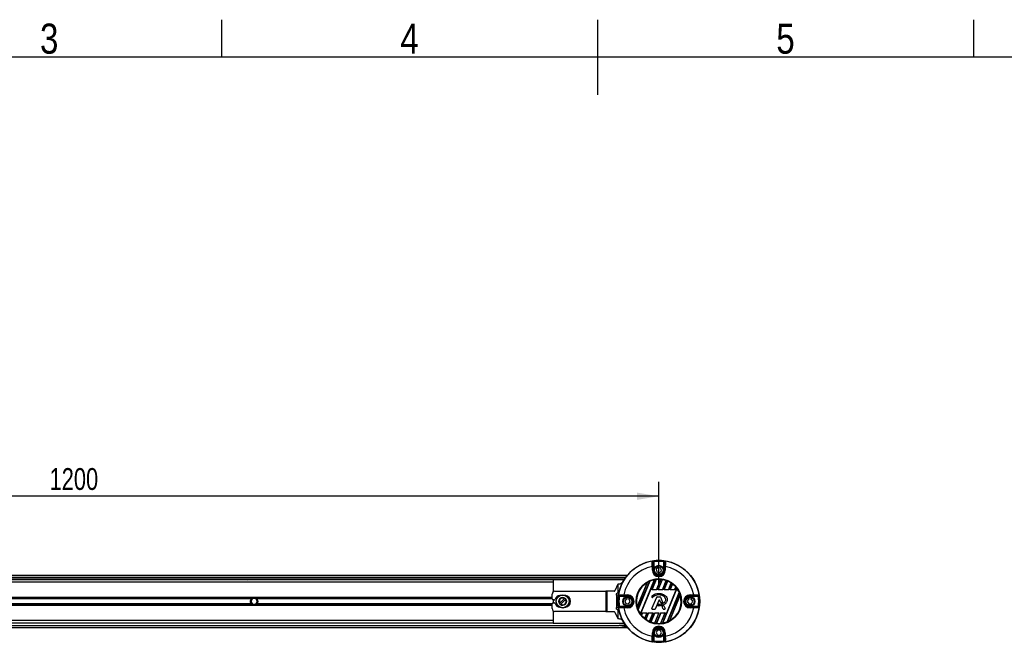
# Model space of a CAD drawing. Header units: millimetres. Extents: x 0 to 420, y 0 to 297.
# Tile 12 of 14: x 130 to 266, y 211 to 297. Entities that reach past the tile are written whole.
import ezdxf

# ---------------------------------------------------------------- set-up
doc = ezdxf.new("R2010")
doc.units = ezdxf.units.MM
doc.layers.add('CARTIGLIO', color=140, linetype='Continuous')
doc.layers.add('QUOTE', color=174, linetype='Continuous')
doc.styles.add('SLDTEXTSTYLE2', font='TXT', dxfattribs={"width": 0.821468})
doc.styles.add('SLDTEXTSTYLE3', font='TXT', dxfattribs={"width": 0.75})
doc.dimstyles.new('SLDDIMSTYLE0', dxfattribs={"dimtxt": 3, "dimasz": 3, "dimexe": 0, "dimexo": 0.0625, "dimgap": 0.75, "dimtad": 1, "dimlfac": 7.554642, "dimrnd": 1e-09, "dimzin": 12, "dimdsep": 46, "dimtxsty": 'SLDTEXTSTYLE3', "dimsah": 1, "dimcen": 0.09, "dimadec": 0, "dimazin": 3, "dimtfac": 1, "dimtdec": 3, "dimtofl": 0, "dimtmove": 0, "dimatfit": 3, "dimfxl": 0, "dimfrac": 2, "dimtolj": 1, "dimtzin": 12, "dimarcsym": 0})

# ---------------------------------------------------------------- blocks, each defined once
blk = doc.blocks.new('_D')
at = {"layer": 'QUOTE'}
for p, q in [((59.55, 219), (59.55, 233.46)), ((218.4, 219), (218.4, 233.46)), ((218.4, 231.46), (59.55, 231.46))]:
    blk.add_line(p, q, dxfattribs=at)
for points in [[(59.55, 231.46), (62.55, 230.96), (62.55, 231.96)], [(218.4, 231.46), (215.4, 231.96), (215.4, 230.96)]]:
    blk.add_solid(points, dxfattribs=at)
at = {"layer": 'QUOTE', "insert": (134.54, 235.33), "char_height": 3, "attachment_point": 1, "style": 'SLDTEXTSTYLE3'}
blk.add_mtext('1200', dxfattribs=at)

msp = doc.modelspace()

# ---------------------------------------------------------------- linework, layer by layer
at = {"color": 7, "linetype": 'Continuous', "lineweight": 25}
for p, q in [((217.6555, 221.302), (217.6555, 222.4142)), ((217.7054, 222.5756), (217.7217, 222.4442)), ((217.7217, 222.4442), (217.7217, 221.302)), ((219.0862, 222.5756), (219.0699, 222.4442)), ((219.0699, 221.302), (219.0699, 222.4442)), ((219.1361, 222.4142), (219.1361, 221.302)), ((217.5046, 221.8023), (217.6369, 221.8023)), ((217.5046, 221.302), (217.5046, 221.8023)), ((217.6369, 221.302), (217.5046, 221.302)), ((217.6369, 221.8023), (217.6369, 221.302)), ((217.6555, 221.302), (217.6369, 221.302)), ((217.6555, 221.302), (217.7217, 221.302)), ((218.3199, 221.6765), (218.0335, 221.4235)), ((218.0335, 221.4235), (218.1094, 221.049)), ((218.1094, 221.049), (218.4717, 220.9275)), ((218.6822, 221.555), (218.3199, 221.6765)), ((218.4717, 220.9275), (218.7581, 221.1805)), ((218.7581, 221.1805), (218.6822, 221.555)), ((219.1361, 221.302), (219.0699, 221.302)), ((219.1361, 221.302), (219.1547, 221.302)), ((219.1547, 221.8023), (219.287, 221.8023)), ((219.1547, 221.302), (219.1547, 221.8023)), ((219.1547, 221.302), (219.287, 221.302)), ((219.287, 221.8023), (219.287, 221.302)), ((214.052, 220.574), (59.5531, 220.574)), ((63.1932, 220.3092), (213.8471, 220.3092)), ((63.3918, 220.1107), (213.7091, 220.1107)), ((203.8352, 219.9783), (74.1136, 219.9783)), ((203.8352, 219.6474), (74.1136, 219.6474)), ((161.661, 220.1107), (161.8081, 219.9783)), ((162.4699, 219.9783), (162.617, 220.1107)), ((203.8352, 219.9783), (203.8352, 218.2843)), ((213.6239, 219.9783), (203.8352, 219.9783)), ((207.9901, 220.1107), (208.1372, 219.9783)), ((208.7991, 219.9783), (208.9461, 220.1107)), ((213.4184, 219.6206), (213.2334, 219.451)), ((215.4229, 216.25), (216.824, 219.6325)), ((216.8422, 219.646), (215.4263, 216.2276)), ((215.5275, 215.9103), (217.1381, 219.7987)), ((217.1524, 219.8026), (215.5348, 215.8975)), ((215.8543, 215.2851), (217.8113, 220.0098)), ((217.8261, 220.015), (215.861, 215.2709)), ((217.463, 218.5768), (218.0738, 220.0514)), ((217.4804, 218.5884), (218.086, 220.0503)), ((218.0535, 218.5884), (218.6608, 220.0545)), ((218.6739, 220.0557), (218.0613, 218.5768)), ((218.294, 218.5768), (218.8949, 220.0275)), ((218.3114, 218.5884), (218.9058, 220.0233)), ((218.8845, 218.5884), (219.4232, 219.8888)), ((219.4351, 219.887), (218.8923, 218.5768)), ((219.125, 218.5768), (219.6346, 219.8071)), ((219.1424, 218.5884), (219.6444, 219.8003)), ((219.7155, 218.5884), (220.1104, 219.5418)), ((220.1212, 219.5373), (219.7233, 218.5768)), ((204.1049, 218.3899), (211.114, 218.3899)), ((211.114, 218.3899), (211.114, 215.6101)), ((211.234, 218.3899), (211.114, 218.3899)), ((211.234, 218.3899), (211.234, 215.6101)), ((212.2563, 218.3899), (211.234, 218.3899)), ((212.7535, 219.3738), (212.3318, 218.4594)), ((212.7535, 219.3738), (212.7535, 218.1251)), ((213.2334, 219.451), (213.2334, 219.2342)), ((217.463, 218.5768), (217.4804, 218.5884)), ((218.0613, 218.5768), (217.463, 218.5768)), ((218.0535, 218.5884), (217.4804, 218.5884)), ((218.0613, 218.5768), (218.0535, 218.5884)), ((218.294, 218.5768), (218.3114, 218.5884)), ((218.8923, 218.5768), (218.294, 218.5768)), ((218.8845, 218.5884), (218.3114, 218.5884)), ((218.8787, 213.9699), (220.8799, 218.8011)), ((218.8923, 218.5768), (218.8845, 218.5884)), ((220.8869, 218.7875), (218.8933, 213.9746)), ((219.125, 218.5768), (219.1424, 218.5884)), ((219.7233, 218.5768), (219.125, 218.5768)), ((219.7155, 218.5884), (219.1424, 218.5884)), ((219.5416, 214.1561), (221.2169, 218.2007)), ((221.2246, 218.1886), (219.5556, 214.1593)), ((219.7233, 218.5768), (219.7155, 218.5884)), ((219.956, 218.5768), (220.2996, 219.4063)), ((219.956, 218.5768), (219.9734, 218.5884)), ((220.5543, 218.5768), (219.956, 218.5768)), ((219.9734, 218.5884), (220.3082, 219.3965)), ((220.5465, 218.5884), (219.9734, 218.5884)), ((220.5465, 218.5884), (220.7179, 219.0021)), ((220.5543, 218.5768), (220.5465, 218.5884)), ((220.7274, 218.9946), (220.5543, 218.5768)), ((203.7078, 217.5493), (82.7176, 217.5493)), ((162.4047, 217.4058), (115.5441, 217.4058)), ((162.3196, 217.3299), (115.6293, 217.3299)), ((162.4613, 217.3971), (162.232, 217)), ((162.232, 217), (162.4613, 216.6029)), ((162.9198, 217.3971), (162.4613, 217.3971)), ((163.1491, 217), (162.9198, 217.3971)), ((162.9198, 216.6029), (163.1491, 217)), ((203.7078, 217.4058), (162.9763, 217.4058)), ((203.7078, 217.3299), (163.0615, 217.3299)), ((203.7078, 217.3309), (203.7078, 217.9928)), ((203.8352, 217.1986), (203.8352, 216.8014)), ((203.9934, 217.1986), (203.8401, 217.1986)), ((205.4304, 217.3789), (204.7849, 216.7334)), ((204.8972, 216.6211), (205.5427, 217.2666)), ((205.4778, 217.4263), (205.4304, 217.3789)), ((205.5427, 217.2666), (205.5901, 217.314)), ((212.5486, 217.8604), (212.5486, 216.1396)), ((212.8369, 217.8604), (212.5486, 217.8604)), ((212.7535, 218.1251), (212.6605, 218.1251)), ((212.8844, 218.1251), (212.7535, 218.1251)), ((212.8202, 217.6904), (212.9516, 217.6741)), ((214.0938, 217.6741), (212.9516, 217.6741)), ((212.9816, 217.7403), (214.0938, 217.7403)), ((213.5935, 217.7589), (213.5935, 217.8912)), ((213.5935, 217.8912), (214.0938, 217.8912)), ((214.0938, 217.7589), (213.5935, 217.7589)), ((213.9595, 217.3577), (213.7169, 217.0625)), ((213.7169, 217.0625), (213.8512, 216.7048)), ((214.3365, 217.2952), (213.9595, 217.3577)), ((214.0938, 217.7589), (214.0938, 217.8912)), ((214.0938, 217.7403), (214.0938, 217.7589)), ((214.0938, 217.6741), (214.0938, 217.7403)), ((214.2281, 216.6423), (214.4708, 216.9375)), ((214.4708, 216.9375), (214.3365, 217.2952)), ((217.4328, 217.7003), (217.4324, 217.7007)), ((217.4411, 217.5949), (217.4407, 217.5945)), ((217.4888, 217.5544), (217.4407, 217.5945)), ((217.4891, 217.5548), (217.4411, 217.5949)), ((217.453, 216.0085), (218.0989, 217.5907)), ((217.4535, 216.0083), (218.0995, 217.5904)), ((217.4891, 217.5548), (217.4888, 217.5544)), ((217.5922, 217.5631), (217.5926, 217.5627)), ((218.3836, 217.1438), (217.8972, 215.9524)), ((218.3841, 217.1436), (217.8977, 215.9522)), ((218.0995, 217.5904), (218.0989, 217.5907)), ((218.1679, 217.6364), (218.1679, 217.637)), ((218.1679, 217.637), (218.5355, 217.637)), ((218.1679, 217.6364), (218.5355, 217.6364)), ((218.3836, 217.1438), (218.3841, 217.1436)), ((218.3958, 218.0935), (218.3958, 218.0941)), ((218.5225, 217.1438), (218.522, 217.1436)), ((218.653, 216.8226), (218.522, 217.1436)), ((218.6535, 216.8228), (218.5225, 217.1438)), ((218.5355, 217.6364), (218.5355, 217.637)), ((218.6039, 217.5904), (218.6045, 217.5907)), ((218.6039, 217.5904), (218.8813, 216.9111)), ((218.6045, 217.5907), (218.8818, 216.9114)), ((218.8813, 216.9111), (218.8818, 216.9114)), ((219.8445, 214.2952), (221.3328, 217.8882)), ((221.3366, 217.8671), (219.8621, 214.3074)), ((222.4883, 217.3196), (222.3163, 216.9784)), ((222.3163, 216.9784), (222.5258, 216.6588)), ((222.8698, 217.3412), (222.4883, 217.3196)), ((222.6978, 217.7589), (222.6978, 217.8912)), ((222.6978, 217.8912), (223.1981, 217.8912)), ((223.1981, 217.7589), (222.6978, 217.7589)), ((222.6978, 217.7403), (222.6978, 217.7589)), ((222.6978, 217.7403), (223.81, 217.7403)), ((222.6978, 217.7403), (222.6978, 217.6741)), ((223.84, 217.6741), (222.6978, 217.6741)), ((223.0793, 217.0216), (222.8698, 217.3412)), ((222.9073, 216.6804), (223.0793, 217.0216)), ((223.1981, 217.8912), (223.1981, 217.7589)), ((223.9714, 217.6904), (223.84, 217.6741)), ((203.7078, 216.4507), (82.7176, 216.4507)), ((162.4047, 216.5942), (115.5441, 216.5942)), ((162.3196, 216.6701), (115.6293, 216.6701)), ((162.4613, 216.6029), (162.9198, 216.6029)), ((203.7078, 216.5942), (162.9763, 216.5942)), ((203.7078, 216.6701), (163.0615, 216.6701)), ((203.7078, 216.0072), (203.7078, 216.6691)), ((203.8352, 215.7157), (203.8352, 214.0217)), ((203.8401, 216.8014), (203.9934, 216.8014)), ((211.114, 215.6101), (204.1049, 215.6101)), ((204.7849, 216.7334), (204.7375, 216.686)), ((204.8498, 216.5737), (204.8972, 216.6211)), ((211.114, 215.6101), (211.234, 215.6101)), ((211.234, 215.6101), (212.2563, 215.6101)), ((212.3318, 215.5406), (212.7535, 214.6262)), ((212.5486, 216.1396), (212.8369, 216.1396)), ((212.6605, 215.8749), (212.7535, 215.8749)), ((212.7535, 215.8749), (212.7535, 214.6262)), ((212.7535, 215.8749), (212.8844, 215.8749)), ((212.8202, 216.3096), (212.9516, 216.3259)), ((212.9516, 216.3259), (214.0938, 216.3259)), ((214.0938, 216.2597), (212.9816, 216.2597)), ((213.5935, 216.1088), (213.5935, 216.2411)), ((213.5935, 216.2411), (214.0938, 216.2411)), ((214.0938, 216.1088), (213.5935, 216.1088)), ((213.8512, 216.7048), (214.2281, 216.6423)), ((214.0938, 216.3259), (214.0938, 216.2597)), ((214.0938, 216.2597), (214.0938, 216.2411)), ((214.0938, 216.2411), (214.0938, 216.1088)), ((217.4535, 216.0083), (217.453, 216.0085)), ((217.5219, 215.9065), (217.5219, 215.9059)), ((217.8288, 215.9065), (217.5219, 215.9065)), ((217.8288, 215.9059), (217.5219, 215.9059)), ((217.8288, 215.9065), (217.8288, 215.9059)), ((217.8972, 215.9524), (217.8977, 215.9522)), ((218.2448, 216.501), (218.2711, 216.5638)), ((218.2453, 216.5008), (218.2448, 216.501)), ((218.2453, 216.5008), (218.2716, 216.5636)), ((218.2716, 216.5636), (218.2711, 216.5638)), ((218.3092, 216.3985), (218.3091, 216.3979)), ((218.3397, 216.6089), (218.3397, 216.6095)), ((218.6535, 216.8228), (218.653, 216.8226)), ((218.7435, 216.78), (218.7436, 216.7795)), ((218.841, 216.8149), (218.8412, 216.8144)), ((218.8639, 216.3076), (218.8634, 216.3073)), ((219.0084, 215.9522), (218.8634, 216.3073)), ((219.0089, 215.9524), (218.8639, 216.3076)), ((218.9029, 216.4039), (218.9916, 216.442)), ((218.9031, 216.4034), (218.9029, 216.4039)), ((218.9031, 216.4034), (218.9918, 216.4414)), ((218.9918, 216.4414), (218.9916, 216.442)), ((219.0089, 215.9524), (219.0084, 215.9522)), ((219.0773, 215.9065), (219.0773, 215.9059)), ((219.1815, 215.9065), (219.0773, 215.9065)), ((219.1815, 215.9059), (219.0773, 215.9059)), ((219.0893, 216.4015), (219.0899, 216.4017)), ((219.0893, 216.4015), (219.2499, 216.0083)), ((219.0899, 216.4017), (219.2504, 216.0085)), ((219.1815, 215.9065), (219.1815, 215.9059)), ((219.2499, 216.0083), (219.2504, 216.0085)), ((222.5258, 216.6588), (222.9073, 216.6804)), ((222.6978, 216.2597), (222.6978, 216.3259)), ((222.6978, 216.3259), (223.84, 216.3259)), ((222.6978, 216.2597), (222.6978, 216.2411)), ((223.81, 216.2597), (222.6978, 216.2597)), ((222.6978, 216.2411), (223.1981, 216.2411)), ((222.6978, 216.2411), (222.6978, 216.1088)), ((223.1981, 216.1088), (222.6978, 216.1088)), ((223.1981, 216.2411), (223.1981, 216.1088)), ((223.9714, 216.3096), (223.84, 216.3259)), ((203.8352, 214.3526), (74.1136, 214.3526)), ((213.2334, 214.7658), (213.2334, 214.549)), ((213.2334, 214.549), (213.4184, 214.3794)), ((216.0104, 215.07), (216.1568, 215.4232)), ((216.1645, 215.4116), (216.0198, 215.0622)), ((216.1568, 215.4232), (216.7551, 215.4232)), ((216.1568, 215.4232), (216.1645, 215.4116)), ((216.1645, 215.4116), (216.7377, 215.4116)), ((216.7377, 215.4116), (216.4233, 214.6527)), ((216.7551, 215.4232), (216.4318, 214.6426)), ((216.608, 214.5064), (216.9877, 215.4232)), ((216.9955, 215.4116), (216.6186, 214.5016)), ((216.7551, 215.4232), (216.7377, 215.4116)), ((216.9877, 215.4232), (217.5861, 215.4232)), ((216.9877, 215.4232), (216.9955, 215.4116)), ((216.9955, 215.4116), (217.5686, 215.4116)), ((217.5686, 215.4116), (217.0796, 214.2309)), ((217.5861, 215.4232), (217.0893, 214.2237)), ((217.2868, 214.1391), (217.8187, 215.4232)), ((217.8265, 215.4116), (217.2986, 214.137)), ((217.5861, 215.4232), (217.5686, 215.4116)), ((218.3996, 215.4116), (217.8109, 213.9903)), ((217.8187, 215.4232), (218.4171, 215.4232)), ((217.8187, 215.4232), (217.8265, 215.4116)), ((218.4171, 215.4232), (217.8217, 213.9859)), ((217.8265, 215.4116), (218.3996, 215.4116)), ((218.0405, 213.9523), (218.6497, 215.4232)), ((218.6575, 215.4116), (218.0534, 213.9532)), ((218.4171, 215.4232), (218.3996, 215.4116)), ((219.2306, 215.4116), (218.6221, 213.9423)), ((219.2481, 215.4232), (218.6341, 213.9409)), ((218.6497, 215.4232), (219.2481, 215.4232)), ((218.6497, 215.4232), (218.6575, 215.4116)), ((218.6575, 215.4116), (219.2306, 215.4116)), ((219.2481, 215.4232), (219.2306, 215.4116)), ((59.5531, 213.426), (214.052, 213.426)), ((63.1932, 213.6908), (212.9248, 213.6908)), ((203.8352, 214.0217), (74.1136, 214.0217)), ((203.8352, 214.0217), (213.6239, 214.0217)), ((213.5634, 213.5675), (212.9434, 213.6768)), ((212.948, 213.7293), (213.8193, 213.7293)), ((213.4018, 213.6631), (213.071, 213.6921)), ((213.4018, 213.6631), (213.5748, 213.6326)), ((213.8673, 213.6631), (213.4018, 213.6631)), ((213.5634, 213.5675), (213.5748, 213.6326)), ((218.217, 213.0357), (218.014, 212.7121)), ((218.5989, 213.0217), (218.217, 213.0357)), ((218.7776, 212.684), (218.5989, 213.0217)), ((217.5046, 212.1977), (217.5046, 212.698)), ((217.6369, 212.698), (217.5046, 212.698)), ((217.6369, 212.1977), (217.5046, 212.1977)), ((217.6369, 212.698), (217.6369, 212.1977)), ((217.6555, 212.698), (217.6369, 212.698)), ((217.6555, 211.5858), (217.6555, 212.698)), ((217.6555, 212.698), (217.7217, 212.698)), ((217.7054, 211.4244), (217.7217, 211.5558)), ((217.7217, 212.698), (217.7217, 211.5558)), ((218.014, 212.7121), (218.1927, 212.3743)), ((218.1927, 212.3743), (218.5746, 212.3603)), ((218.5746, 212.3603), (218.7776, 212.684)), ((219.1361, 212.698), (219.0699, 212.698)), ((219.0699, 211.5558), (219.0699, 212.698)), ((219.0862, 211.4244), (219.0699, 211.5558)), ((219.1361, 212.698), (219.1361, 211.5858)), ((219.1361, 212.698), (219.1547, 212.698)), ((219.1547, 212.1977), (219.1547, 212.698)), ((219.1547, 212.698), (219.287, 212.698)), ((219.287, 212.1977), (219.1547, 212.1977)), ((219.287, 212.698), (219.287, 212.1977))]:
    msp.add_line(p, q, dxfattribs=at)
at = {"color": 7, "linetype": 'Continuous', "lineweight": 25, "flags": 128}
for points in [[(217.4936, 222.5394), (217.4984, 222.5425), (217.5021, 222.5449)], [(219.2895, 222.5449), (219.2943, 222.5418), (219.298, 222.5394)], [(206.1126, 217.4581), (206.0812, 217.401), (206.0315, 217.2807)], [(206.0484, 217.2218), (206.0554, 217.2468), (206.1325, 217.4266)], [(206.1554, 217.3859), (206.1123, 217.291), (206.0678, 217.1199)], [(206.0678, 216.8801), (206.1123, 216.709), (206.1554, 216.6141)], [(212.5486, 217.8604), (212.5507, 217.912), (212.5571, 217.9617), (212.5674, 218.0075), (212.5814, 218.0476), (212.5983, 218.0805), (212.6176, 218.105), (212.6386, 218.12), (212.6605, 218.1251)], [(212.8509, 217.8937), (212.854, 217.8985), (212.8564, 217.9022)], [(223.9352, 217.9022), (223.9383, 217.8974), (223.9407, 217.8937)], [(206.0315, 216.7193), (206.0812, 216.599), (206.1126, 216.5419)], [(206.1325, 216.5734), (206.0897, 216.6592), (206.0484, 216.7782)], [(212.6605, 215.8749), (212.6386, 215.88), (212.6176, 215.895), (212.5983, 215.9195), (212.5814, 215.9524), (212.5674, 215.9925), (212.5571, 216.0383), (212.5507, 216.088), (212.5486, 216.1396)], [(212.8564, 216.0978), (212.8533, 216.1026), (212.8509, 216.1063)], [(223.9407, 216.1063), (223.9376, 216.1015), (223.9352, 216.0978)], [(217.5021, 211.4551), (217.4973, 211.4582), (217.4936, 211.4606)], [(219.298, 211.4606), (219.2932, 211.4575), (219.2895, 211.4551)]]:
    msp.add_lwpolyline(points, dxfattribs=at)
at = {"color": 7, "linetype": 'Continuous', "lineweight": 25}
for centre, radius in [((218.3958, 217), 5.6251), ((218.3958, 221.302), 0.6619), ((218.3958, 221.302), 0.5824), ((218.3958, 217), 3.1415), ((218.3958, 217), 3.0753), ((205.1638, 217), 0.9119), ((205.1638, 217), 0.9119), ((205.1638, 217), 0.9046), ((205.1638, 217), 0.8782), ((205.1638, 217), 0.5364), ((214.0938, 217), 0.6619), ((214.0938, 217), 0.5824), ((222.6978, 217), 0.6619), ((222.6978, 217), 0.5824), ((218.3958, 212.698), 0.6619), ((218.3958, 212.698), 0.5824)]:
    msp.add_circle(centre, radius, dxfattribs=at)
for centre, radius, start, end in [((218.3958, 217), 5.6123, 99.250297, 170.749703), ((217.5149, 222.4087), 0.1324, 0.010216, 99.234515), ((217.5231, 222.4142), 0.1324, 54.702509, 99.144529), ((217.5231, 222.4142), 0.1324, 0.012696, 54.704211), ((218.3958, 217), 5.6182, 82.941261, 97.058739), ((218.3958, 217), 5.4858, 82.941261, 97.058739), ((219.2685, 222.4142), 0.1324, 115.699884, 179.987532), ((219.2767, 222.4087), 0.1324, 80.765485, 179.989784), ((219.2685, 222.4142), 0.1324, 80.854629, 115.700522), ((218.3958, 217), 5.6123, 9.250297, 80.749703), ((218.3958, 217), 4.8843, 100.513123, 169.486877), ((218.3958, 221.302), 0.8912, 180, 0), ((218.3958, 221.302), 0.7589, 180, 0), ((218.3958, 221.302), 0.7403, 180, 0), ((218.3958, 221.302), 0.6741, 180, 0), ((218.3958, 217), 4.8843, 10.513123, 79.486877), ((218.3958, 217), 3.066, 120.840183, 194.159817), ((218.3958, 217), 3.0683, 114.197356, 120.419285), ((218.3958, 217), 3.066, 100.990036, 113.925891), ((218.3958, 217), 3.0683, 96.024018, 100.700664), ((218.3958, 217), 3.066, 85.04107, 95.799519), ((218.3958, 217), 3.0683, 80.638935, 84.799043), ((218.3958, 217), 3.066, 70.422593, 80.425164), ((218.3958, 217), 3.0683, 66.187762, 70.202208), ((218.3958, 217), 3.066, 55.997198, 65.968622), ((218.3958, 217), 3.0683, 51.650296, 55.783514), ((204.1049, 217.9928), 0.3971, 90, 180), ((212.2373, 218.4863), 0.0983, 281.113376, 344.125005), ((218.3958, 217), 3.066, 40.767963, 51.41119), ((218.3958, 217), 3.0683, 35.944189, 40.545483), ((218.3958, 217), 3.066, 23.055257, 35.661307), ((218.3958, 217), 3.0683, 16.826892, 22.791751), ((162.6905, 217), 0.4964, 54.84472, 125.15528), ((162.6905, 217), 0.4831, 57.139529, 122.860471), ((203.8401, 217.3309), 0.1324, 180, 270), ((203.9934, 217.3309), 0.1324, 270, 339.828729), ((204.8942, 217), 0.8273, 99.605208, 159.828729), ((205.1638, 217), 0.5295, 53.626927, 216.373073), ((205.1638, 217), 0.4633, 54.87089, 215.12911), ((205.1638, 217), 0.5295, 233.626927, 36.373073), ((205.1638, 217), 0.4633, 234.87089, 35.12911), ((205.1638, 217), 0.5295, 36.373073, 53.626927), ((205.4236, 217), 0.8273, 280.67913, 79.32087), ((218.3958, 217), 5.6182, 172.941261, 187.058739), ((212.9816, 217.8727), 0.1324, 170.854629, 205.700522), ((212.9871, 217.8809), 0.1324, 170.765485, 269.989784), ((212.9816, 217.8727), 0.1324, 205.699884, 269.987532), ((218.3958, 217), 5.4858, 172.941261, 187.058739), ((214.0938, 217), 0.8912, 270, 90), ((214.0938, 217), 0.7589, 270, 90), ((214.0938, 217), 0.7403, 270, 90), ((214.0938, 217), 0.6741, 270, 90), ((217.4884, 217.6516), 0.0745, 138.805903, 230.16689), ((217.4884, 217.6516), 0.0739, 138.805903, 230.16689), ((217.5365, 217.6115), 0.0745, 230.16689, 318.977091), ((217.5365, 217.6115), 0.0739, 230.16689, 318.977091), ((218.1679, 217.5625), 0.0745, 90, 157.790712), ((218.1679, 217.5625), 0.0739, 90, 157.790712), ((218.453, 217.1154), 0.075, 22.209261, 157.790711), ((218.453, 217.1154), 0.0745, 22.209261, 157.790711), ((218.5355, 217.5625), 0.0745, 22.209291, 90), ((218.5355, 217.5625), 0.0739, 22.209291, 90), ((218.8129, 216.8832), 0.0739, 292.378703, 22.209291), ((218.8129, 216.8832), 0.0745, 292.378703, 22.209291), ((218.3958, 217), 3.066, 298.57164, 16.42836), ((222.6978, 217), 0.8912, 90, 270), ((222.6978, 217), 0.7589, 90, 270), ((222.6978, 217), 0.7403, 90, 270), ((222.6978, 217), 0.6741, 90, 270), ((223.8045, 217.8809), 0.1324, 270.010216, 9.234515), ((223.81, 217.8727), 0.1324, 270.012696, 324.704211), ((218.3958, 217), 5.4858, 352.941261, 7.058739), ((223.81, 217.8727), 0.1324, 324.702509, 9.144529), ((218.3958, 217), 5.6182, 352.941261, 7.058739), ((162.6905, 217), 0.4964, 234.844719, 305.155281), ((162.6905, 217), 0.4831, 237.139528, 302.860472), ((203.8401, 216.6691), 0.1324, 90, 180), ((204.1049, 216.0072), 0.3971, 180, 270), ((203.9934, 216.6691), 0.1324, 20.171271, 90), ((204.8942, 217), 0.8273, 200.171271, 260.394792), ((205.1638, 217), 0.5295, 216.373073, 233.626927), ((212.2373, 215.5137), 0.0983, 15.874995, 78.886624), ((212.9816, 216.1273), 0.1324, 144.702509, 189.144529), ((212.9871, 216.1191), 0.1324, 90.010216, 189.234515), ((218.3958, 217), 5.6123, 189.250297, 260.749703), ((212.9816, 216.1273), 0.1324, 90.012696, 144.704211), ((218.3958, 217), 4.8843, 190.513123, 259.486877), ((218.3958, 217), 3.0683, 194.580715, 200.802644), ((218.3958, 217), 3.066, 201.074109, 214.009964), ((217.5219, 215.9804), 0.0745, 157.790712, 270), ((217.5219, 215.9804), 0.0739, 157.790712, 270), ((217.8288, 215.9804), 0.0739, 270, 337.790711), ((217.8288, 215.9804), 0.0745, 270, 337.790711), ((218.3135, 216.4723), 0.0745, 157.290493, 266.671349), ((218.3135, 216.4723), 0.0739, 157.290493, 266.671349), ((218.3397, 216.5351), 0.0745, 90.034995, 157.290493), ((218.3397, 216.5351), 0.0739, 90.034995, 157.290493), ((218.7219, 216.8507), 0.0745, 202.209261, 286.934979), ((218.7219, 216.8507), 0.0739, 202.209261, 286.934979), ((218.9323, 216.3355), 0.0745, 113.245837, 202.209268), ((218.9323, 216.3355), 0.0739, 113.245837, 202.209268), ((219.0209, 216.3736), 0.0745, 22.209257, 113.245837), ((219.0209, 216.3736), 0.0739, 22.209257, 113.245837), ((219.0773, 215.9804), 0.0745, 202.209268, 270), ((219.0773, 215.9804), 0.0739, 202.209268, 270), ((219.1815, 215.9804), 0.0745, 270, 22.209257), ((219.1815, 215.9804), 0.0739, 270, 22.209257), ((218.3958, 217), 4.8843, 280.513123, 349.486877), ((218.3958, 217), 5.6123, 279.250297, 350.749703), ((223.8045, 216.1191), 0.1324, 350.765485, 89.989784), ((223.81, 216.1273), 0.1324, 25.699884, 89.987532), ((223.81, 216.1273), 0.1324, 350.854629, 25.700522), ((218.3958, 217), 3.0683, 214.299336, 218.975982), ((218.3958, 217), 3.066, 219.200481, 229.95893), ((218.3958, 217), 3.0683, 230.200957, 234.361065), ((218.3958, 217), 3.066, 234.574836, 244.577407), ((218.3958, 217), 3.0683, 244.797792, 248.812238), ((218.3958, 217), 3.066, 249.031378, 259.002802), ((218.3958, 217), 3.066, 279.338693, 291.944743), ((218.3958, 217), 3.0683, 292.208249, 298.173108), ((212.9485, 213.7028), 0.0265, 91.024443, 258.975557), ((218.3958, 212.698), 0.8912, 0, 180), ((218.3958, 212.698), 0.7589, 0, 180), ((218.3958, 212.698), 0.7403, 0, 180), ((218.3958, 212.698), 0.6741, 0, 180), ((218.3958, 217), 3.0683, 259.216486, 263.349704), ((218.3958, 217), 3.066, 263.58881, 274.232037), ((218.3958, 217), 3.0683, 274.454517, 279.055811), ((217.5149, 211.5913), 0.1324, 260.765485, 359.989784), ((217.5231, 211.5858), 0.1324, 260.854629, 295.700522), ((217.5231, 211.5858), 0.1324, 295.699884, 359.987532), ((218.3958, 217), 5.6182, 262.941261, 277.058739), ((218.3958, 217), 5.4858, 262.941261, 277.058739), ((219.2685, 211.5858), 0.1324, 180.012696, 234.704211), ((219.2767, 211.5913), 0.1324, 180.010216, 279.234515), ((219.2685, 211.5858), 0.1324, 234.702509, 279.144529)]:
    msp.add_arc(centre, radius, start, end, dxfattribs=at)
for centre, major_axis, ratio, start_param, end_param in [((222.4746, 217), (7.8935, 0), 0.86604739, 2.22750861, 2.22882701), ((214.317, 217), (7.8935, 0), 0.86604739, 0.91276564, 0.91408404), ((219.0725, 216.7197), (3.4167, -1.4152), 0.98019282, 2.60598825, 2.612204), ((217.8957, 217.2072), (2.5253, -1.046), 0.98019282, 2.2327064, 2.23813051), ((219.0435, 216.7317), (3.2705, -1.3547), 0.98019282, 2.30860905, 2.3130735), ((217.8667, 217.2191), (2.6715, -1.1066), 0.98019282, 1.88035423, 1.88459443), ((219.0145, 216.7437), (3.1243, -1.2941), 0.98019282, 2.05765554, 2.06156429), ((217.8378, 217.2311), (2.8177, -1.1671), 0.98019282, 1.59762034, 1.60144841), ((218.9856, 216.7557), (2.978, -1.2335), 0.98019282, 1.81617362, 1.8199076), ((217.8088, 217.2431), (2.9639, -1.2277), 0.98019282, 1.34530368, 1.3490343), ((218.9566, 216.7677), (2.8318, -1.173), 0.98019282, 1.56556228, 1.56936965), ((217.7799, 217.2551), (3.1101, -1.2882), 0.98019282, 1.10352687, 1.10740604), ((218.9277, 216.7797), (2.6856, -1.1124), 0.98019282, 1.28657498, 1.29075486), ((217.7509, 217.2671), (3.2563, -1.3488), 0.98019282, 0.85404174, 0.85842505), ((218.8987, 216.7917), (2.5394, -1.0519), 0.98019282, 0.94311084, 0.94834656), ((218.3958, 212.9212), (0, 7.8935), 0.86604739, 0.91276564, 0.91408404), ((217.722, 217.2791), (3.4025, -1.4094), 0.98019282, 0.56294657, 0.56885653), ((218.3958, 212.9212), (0, 7.8935), 0.86604739, 5.36910126, 5.37041967), ((218.3958, 221.0788), (0, 7.8935), 0.86604739, 2.22750861, 2.22882701), ((219.0725, 216.7197), (3.4167, -1.4152), 0.98019282, 3.67098131, 3.67719706), ((217.8957, 217.2072), (2.5253, -1.046), 0.98019282, 4.0450548, 4.05047891), ((218.3958, 221.0788), (0, 7.8935), 0.86604739, 4.05435829, 4.0556767), ((219.0435, 216.7317), (3.2705, -1.3547), 0.98019282, 3.97011181, 3.97457626), ((217.8667, 217.2191), (2.6715, -1.1066), 0.98019282, 4.39859087, 4.40283108), ((219.0145, 216.7437), (3.1243, -1.2941), 0.98019282, 4.22162102, 4.22552977), ((217.8378, 217.2311), (2.8177, -1.1671), 0.98019282, 4.68173689, 4.68556496), ((218.9856, 216.7557), (2.978, -1.2335), 0.98019282, 4.46327771, 4.46701168), ((217.8088, 217.2431), (2.9639, -1.2277), 0.98019282, 4.934151, 4.93788163), ((218.8987, 216.7917), (2.5394, -1.0519), 0.98019282, 5.33483875, 5.34007447), ((217.722, 217.2791), (3.4025, -1.4094), 0.98019282, 5.71432878, 5.72023873), ((213.1731, 213.6631), (0.2252, -0.0662), 0.00479343, 3.10782516, 4.2435224), ((214.7126, 220.0864), (0.5769, 6.5943), 0.9998496, 3.05433952, 3.11897818), ((214.7126, 220.0864), (0.5712, 6.5283), 0.99984653, 3.05433952, 3.10910507), ((218.9566, 216.7677), (2.8318, -1.173), 0.98019282, 4.71381566, 4.71762303), ((217.7799, 217.2551), (3.1101, -1.2882), 0.98019282, 5.17577927, 5.17965844), ((218.9277, 216.7797), (2.6856, -1.1124), 0.98019282, 4.99243045, 4.99661033), ((217.7509, 217.2671), (3.2563, -1.3488), 0.98019282, 5.42476026, 5.42914357), ((222.4746, 217), (7.8935, 0), 0.86604739, 4.05435829, 4.0556767), ((214.317, 217), (7.8935, 0), 0.86604739, 5.36910126, 5.37041967)]:
    msp.add_ellipse(centre, major_axis=major_axis, ratio=ratio, start_param=start_param, end_param=end_param, dxfattribs=at)
for points, knots in [([(217.5046, 221.8023), (217.502, 221.8861), (217.4969, 222.0539), (217.4923, 222.2769), (217.4906, 222.4435), (217.4914, 222.5269), (217.493, 222.536), (217.4936, 222.5394)], [0, 0, 0, 0, 0.21982892, 0.43999401, 0.65884934, 0.87496666, 1, 1, 1, 1]), ([(217.5021, 222.5449), (217.5047, 222.5455), (217.51, 222.5468), (217.5456, 222.5529), (217.5974, 222.561), (217.6539, 222.5691), (217.691, 222.5738), (217.7054, 222.5756)], [0, 0, 0, 0, 0.21190404, 0.42486415, 0.64104474, 0.86118213, 1, 1, 1, 1]), ([(217.6473, 222.4087), (217.6466, 222.4059), (217.6447, 222.3984), (217.6418, 222.3297), (217.6391, 222.1927), (217.6373, 222.0092), (217.6371, 221.8713), (217.6369, 221.8023)], [0, 0, 0, 0, 0.124712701, 0.340426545, 0.559188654, 0.779623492, 1, 1, 1, 1]), ([(217.7217, 222.4442), (217.717, 222.4424), (217.7048, 222.4378), (217.6866, 222.43), (217.6698, 222.4221), (217.6581, 222.4161), (217.6564, 222.4148), (217.6555, 222.4142)], [0, 0, 0, 0, 0.14001619, 0.36327889, 0.58147636, 0.79302006, 1, 1, 1, 1]), ([(219.1361, 222.4142), (219.1358, 222.4145), (219.1349, 222.4152), (219.1272, 222.4194), (219.1122, 222.4267), (219.0924, 222.4355), (219.0774, 222.4413), (219.0699, 222.4442)], [0, 0, 0, 0, 0.11947659, 0.33202034, 0.55185939, 0.77576469, 1, 1, 1, 1]), ([(219.0862, 222.5756), (219.1092, 222.5726), (219.1552, 222.5667), (219.2164, 222.5576), (219.2625, 222.5501), (219.2858, 222.5459), (219.2885, 222.5452), (219.2895, 222.5449)], [0, 0, 0, 0, 0.22191221, 0.44275024, 0.6617521, 0.8773894, 1, 1, 1, 1]), ([(219.1547, 221.8023), (219.1546, 221.8475), (219.1545, 221.9603), (219.1532, 222.1299), (219.1509, 222.2824), (219.1478, 222.3867), (219.1455, 222.4014), (219.1443, 222.4087)], [0, 0, 0, 0, 0.14488136, 0.36155244, 0.57533965, 0.78764269, 1, 1, 1, 1]), ([(219.2113, 222.533), (219.2179, 222.536), (219.2311, 222.5421), (219.2504, 222.5457), (219.2649, 222.5466), (219.2701, 222.5465), (219.2711, 222.5464)], [0, 0, 0, 0, 0.33778664, 0.68615921, 0.93999791, 1, 1, 1, 1]), ([(219.298, 222.5394), (219.2989, 222.5305), (219.3009, 222.5127), (219.3007, 222.3859), (219.2979, 222.2006), (219.293, 221.9944), (219.2887, 221.8573), (219.287, 221.8023)], [0, 0, 0, 0, 0.21287359, 0.42546251, 0.63920635, 0.85549824, 1, 1, 1, 1]), ([(162.3196, 216.6701), (162.3002, 216.692), (162.2828, 216.7154), (162.2521, 216.7653), (162.2387, 216.7923), (162.2169, 216.8485), (162.2085, 216.8775), (162.1972, 216.9374), (162.1942, 216.9687), (162.1941, 217.0304), (162.1969, 217.0609), (162.2083, 217.1215), (162.2167, 217.151), (162.2384, 217.2071), (162.2518, 217.2341), (162.2827, 217.2845), (162.3002, 217.308), (162.3196, 217.3299)], [0, 0, 0, 0, 0.125, 0.125, 0.25, 0.25, 0.375, 0.375, 0.5, 0.5, 0.625, 0.625, 0.75, 0.75, 0.875, 0.875, 1, 1, 1, 1]), ([(162.3196, 217.3299), (162.332, 217.3438), (162.3463, 217.3582), (162.3754, 217.384), (162.3906, 217.3959), (162.4047, 217.4058)], [0, 0, 0, 0, 0.5, 0.5, 1, 1, 1, 1]), ([(162.4284, 217.4058), (162.4131, 217.396), (162.3971, 217.3844), (162.3737, 217.3649), (162.3661, 217.3582), (162.3514, 217.3442), (162.3442, 217.337), (162.3375, 217.3299)], [0, 0, 0, 0, 0.5, 0.5, 0.75, 0.75, 1, 1, 1, 1]), ([(163.0436, 217.3299), (163.0303, 217.3441), (163.0151, 217.3585), (162.9841, 217.3843), (162.9679, 217.396), (162.9527, 217.4058)], [0, 0, 0, 0, 0.5, 0.5, 1, 1, 1, 1]), ([(162.9763, 217.4058), (162.9905, 217.3959), (163.0056, 217.3841), (163.0348, 217.3582), (163.049, 217.3438), (163.0615, 217.3299)], [0, 0, 0, 0, 0.5, 0.5, 1, 1, 1, 1]), ([(163.0615, 217.3299), (163.0809, 217.308), (163.0982, 217.2846), (163.1289, 217.2347), (163.1424, 217.2077), (163.1642, 217.1515), (163.1725, 217.1225), (163.1839, 217.0626), (163.1869, 217.0313), (163.1869, 216.9696), (163.1841, 216.9391), (163.1728, 216.8785), (163.1643, 216.849), (163.1427, 216.7929), (163.1293, 216.7659), (163.0984, 216.7155), (163.0809, 216.692), (163.0615, 216.6701)], [0, 0, 0, 0, 0.125, 0.125, 0.25, 0.25, 0.375, 0.375, 0.5, 0.5, 0.625, 0.625, 0.75, 0.75, 0.875, 0.875, 1, 1, 1, 1]), ([(212.8202, 217.6904), (212.8232, 217.7134), (212.8291, 217.7594), (212.8382, 217.8206), (212.8457, 217.8667), (212.8499, 217.89), (212.8506, 217.8927), (212.8509, 217.8937)], [0, 0, 0, 0, 0.22191221, 0.44275024, 0.6617521, 0.8773894, 1, 1, 1, 1]), ([(212.8628, 217.8155), (212.8598, 217.8221), (212.8537, 217.8353), (212.8501, 217.8546), (212.8492, 217.8691), (212.8493, 217.8743), (212.8494, 217.8753)], [0, 0, 0, 0, 0.33778664, 0.68615921, 0.93999791, 1, 1, 1, 1]), ([(212.8564, 217.9022), (212.8653, 217.9031), (212.8831, 217.9051), (213.0099, 217.9049), (213.1952, 217.9021), (213.4014, 217.8972), (213.5385, 217.8929), (213.5935, 217.8912)], [0, 0, 0, 0, 0.21287359, 0.42546251, 0.63920635, 0.85549824, 1, 1, 1, 1]), ([(212.9816, 217.7403), (212.9813, 217.74), (212.9806, 217.7391), (212.9764, 217.7314), (212.9691, 217.7164), (212.9603, 217.6966), (212.9545, 217.6816), (212.9516, 217.6741)], [0, 0, 0, 0, 0.119476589, 0.332020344, 0.55185939, 0.775764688, 1, 1, 1, 1]), ([(213.5935, 217.7589), (213.5483, 217.7588), (213.4355, 217.7587), (213.2659, 217.7574), (213.1134, 217.7551), (213.0091, 217.752), (212.9944, 217.7497), (212.9871, 217.7485)], [0, 0, 0, 0, 0.14488136, 0.36155244, 0.57533965, 0.78764269, 1, 1, 1, 1]), ([(217.4324, 217.7007), (217.4695, 217.7389), (217.5813, 217.8541), (217.8631, 218.0151), (218.1633, 218.0885), (218.3592, 218.0932), (218.3958, 218.0941)], [0, 0, 0, 0, 0.14924319, 0.44987987, 0.89704631, 1, 1, 1, 1]), ([(217.4328, 217.7003), (217.4699, 217.7385), (217.5817, 217.8537), (217.8636, 218.0146), (218.1636, 218.0879), (218.3593, 218.0926), (218.3958, 218.0935)], [0, 0, 0, 0, 0.14931287, 0.45009112, 0.89734194, 1, 1, 1, 1]), ([(218.3397, 216.6089), (218.3927, 216.6099), (218.5224, 216.6122), (218.7276, 216.6401), (218.9593, 216.7174), (219.1509, 216.847), (219.2867, 217.0027), (219.347, 217.1535), (219.3499, 217.3063), (219.2922, 217.4679), (219.1552, 217.6425), (218.9066, 217.8044), (218.5596, 217.8916), (218.1795, 217.8824), (217.8327, 217.7791), (217.6672, 217.6304), (217.5922, 217.5631)], [0, 0, 0, 0, 0.04606604, 0.11282107, 0.17926442, 0.25671538, 0.31097711, 0.35665057, 0.39482562, 0.44135701, 0.50293546, 0.58457386, 0.69463944, 0.80843403, 0.91312935, 1, 1, 1, 1]), ([(218.3397, 216.6095), (218.3927, 216.6105), (218.5224, 216.6128), (218.7275, 216.6406), (218.959, 216.7179), (219.1504, 216.8474), (219.2862, 217.0029), (219.3464, 217.1536), (219.3493, 217.3062), (219.2917, 217.4676), (219.1548, 217.642), (218.9066, 217.8038), (218.5598, 217.891), (218.1799, 217.8819), (217.8332, 217.7787), (217.6677, 217.6301), (217.5926, 217.5627)], [0, 0, 0, 0, 0.04609678, 0.11285293, 0.17929738, 0.25674037, 0.31099249, 0.35664115, 0.39478553, 0.44128565, 0.50283921, 0.58446278, 0.69452405, 0.80831626, 0.91305023, 1, 1, 1, 1]), ([(218.3958, 218.0941), (218.4488, 218.0926), (218.5854, 218.0889), (218.803, 218.0489), (219.0675, 217.9531), (219.3113, 217.7907), (219.4872, 217.5657), (219.5668, 217.3306), (219.5587, 217.1049), (219.4608, 216.8779), (219.2656, 216.6525), (218.9227, 216.4609), (218.5808, 216.3904), (218.3643, 216.3964), (218.3091, 216.3979)], [0, 0, 0, 0, 0.04881976, 0.12571906, 0.20251517, 0.30685015, 0.3908537, 0.46092726, 0.53130551, 0.59342069, 0.68533051, 0.8005518, 0.94923874, 1, 1, 1, 1]), ([(218.3958, 218.0935), (218.4488, 218.092), (218.584, 218.0883), (218.8016, 218.0488), (219.0661, 217.9533), (219.3109, 217.7903), (219.4867, 217.5654), (219.5662, 217.3305), (219.5581, 217.105), (219.4603, 216.8782), (219.2652, 216.653), (218.9225, 216.4614), (218.5807, 216.3909), (218.3643, 216.397), (218.3092, 216.3985)], [0, 0, 0, 0, 0.04884718, 0.1245489, 0.20256434, 0.30689196, 0.39088187, 0.46093491, 0.53129283, 0.59338344, 0.68528564, 0.80050924, 0.94921749, 1, 1, 1, 1]), ([(223.1981, 217.8912), (223.2819, 217.8938), (223.4497, 217.8989), (223.6727, 217.9035), (223.8393, 217.9052), (223.9227, 217.9044), (223.9318, 217.9028), (223.9352, 217.9022)], [0, 0, 0, 0, 0.21982892, 0.43999401, 0.65884934, 0.87496666, 1, 1, 1, 1]), ([(223.8045, 217.7485), (223.8017, 217.7492), (223.7942, 217.7511), (223.7255, 217.754), (223.5885, 217.7567), (223.405, 217.7585), (223.2671, 217.7587), (223.1981, 217.7589)], [0, 0, 0, 0, 0.1247127, 0.34042654, 0.55918865, 0.77962349, 1, 1, 1, 1]), ([(223.84, 217.6741), (223.8382, 217.6788), (223.8336, 217.691), (223.8258, 217.7092), (223.8179, 217.726), (223.8119, 217.7377), (223.8106, 217.7394), (223.81, 217.7403)], [0, 0, 0, 0, 0.14001619, 0.36327889, 0.58147636, 0.79302006, 1, 1, 1, 1]), ([(223.9407, 217.8937), (223.9413, 217.8911), (223.9426, 217.8858), (223.9487, 217.8502), (223.9568, 217.7984), (223.9649, 217.7419), (223.9696, 217.7048), (223.9714, 217.6904)], [0, 0, 0, 0, 0.211904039, 0.424864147, 0.641044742, 0.861182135, 1, 1, 1, 1]), ([(162.4047, 216.5942), (162.3906, 216.6041), (162.3755, 216.6159), (162.3463, 216.6418), (162.332, 216.6562), (162.3196, 216.6701)], [0, 0, 0, 0, 0.5, 0.5, 1, 1, 1, 1]), ([(162.3375, 216.6701), (162.3508, 216.6559), (162.366, 216.6415), (162.397, 216.6157), (162.4132, 216.604), (162.4284, 216.5942)], [0, 0, 0, 0, 0.5, 0.5, 1, 1, 1, 1]), ([(162.9527, 216.5942), (162.9679, 216.604), (162.984, 216.6156), (163.0073, 216.6351), (163.0149, 216.6418), (163.0297, 216.6558), (163.0369, 216.663), (163.0436, 216.6701)], [0, 0, 0, 0, 0.5, 0.5, 0.75, 0.75, 1, 1, 1, 1]), ([(163.0615, 216.6701), (163.049, 216.6562), (163.0347, 216.6418), (163.0056, 216.616), (162.9904, 216.6041), (162.9763, 216.5942)], [0, 0, 0, 0, 0.5, 0.5, 1, 1, 1, 1]), ([(212.8509, 216.1063), (212.8503, 216.1089), (212.849, 216.1142), (212.8429, 216.1498), (212.8348, 216.2016), (212.8267, 216.2581), (212.822, 216.2952), (212.8202, 216.3096)], [0, 0, 0, 0, 0.21190404, 0.42486415, 0.64104474, 0.86118213, 1, 1, 1, 1]), ([(213.5935, 216.1088), (213.5097, 216.1062), (213.3419, 216.1011), (213.1189, 216.0965), (212.9523, 216.0948), (212.8689, 216.0956), (212.8598, 216.0972), (212.8564, 216.0978)], [0, 0, 0, 0, 0.21982892, 0.43999401, 0.65884934, 0.87496666, 1, 1, 1, 1]), ([(212.9516, 216.3259), (212.9534, 216.3212), (212.958, 216.309), (212.9658, 216.2908), (212.9737, 216.274), (212.9797, 216.2623), (212.981, 216.2606), (212.9816, 216.2597)], [0, 0, 0, 0, 0.14001619, 0.36327889, 0.58147636, 0.79302006, 1, 1, 1, 1]), ([(212.9871, 216.2515), (212.9899, 216.2508), (212.9974, 216.2489), (213.0661, 216.246), (213.2031, 216.2433), (213.3866, 216.2415), (213.5245, 216.2413), (213.5935, 216.2411)], [0, 0, 0, 0, 0.1247127, 0.34042654, 0.55918865, 0.77962349, 1, 1, 1, 1]), ([(218.841, 216.8149), (218.8287, 216.81), (218.8065, 216.8011), (218.7739, 216.7896), (218.7536, 216.7832), (218.7435, 216.78)], [0, 0, 0, 0, 0.38337292, 0.69155302, 1, 1, 1, 1]), ([(218.8412, 216.8144), (218.8289, 216.8095), (218.8067, 216.8006), (218.7741, 216.7891), (218.7538, 216.7827), (218.7436, 216.7795)], [0, 0, 0, 0, 0.3831699, 0.69145138, 1, 1, 1, 1]), ([(223.1981, 216.2411), (223.2433, 216.2412), (223.3561, 216.2413), (223.5257, 216.2426), (223.6782, 216.2449), (223.7825, 216.248), (223.7972, 216.2503), (223.8045, 216.2515)], [0, 0, 0, 0, 0.14488136, 0.36155244, 0.57533965, 0.78764269, 1, 1, 1, 1]), ([(223.9352, 216.0978), (223.9263, 216.0969), (223.9085, 216.0949), (223.7817, 216.0951), (223.5964, 216.0979), (223.3902, 216.1028), (223.2531, 216.1071), (223.1981, 216.1088)], [0, 0, 0, 0, 0.21287359, 0.42546251, 0.63920635, 0.85549824, 1, 1, 1, 1]), ([(223.81, 216.2597), (223.8103, 216.26), (223.811, 216.2609), (223.8152, 216.2686), (223.8225, 216.2836), (223.8313, 216.3034), (223.8371, 216.3184), (223.84, 216.3259)], [0, 0, 0, 0, 0.119476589, 0.332020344, 0.55185939, 0.775764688, 1, 1, 1, 1]), ([(223.9288, 216.1845), (223.9318, 216.1779), (223.9379, 216.1647), (223.9415, 216.1454), (223.9424, 216.1309), (223.9423, 216.1257), (223.9422, 216.1247)], [0, 0, 0, 0, 0.33778664, 0.68615921, 0.93999791, 1, 1, 1, 1]), ([(223.9714, 216.3096), (223.9684, 216.2866), (223.9625, 216.2406), (223.9534, 216.1794), (223.9459, 216.1333), (223.9417, 216.11), (223.941, 216.1073), (223.9407, 216.1063)], [0, 0, 0, 0, 0.22191221, 0.44275024, 0.6617521, 0.8773894, 1, 1, 1, 1]), ([(213.071, 213.6921), (213.0535, 213.6933), (213.0182, 213.6958), (212.9774, 213.6921), (212.9543, 213.6855), (212.9455, 213.6819), (212.9408, 213.6793), (212.9397, 213.6779), (212.9408, 213.6773), (212.9423, 213.6769), (212.9433, 213.6768), (212.9434, 213.6768)], [0, 0, 0, 0, 0.323343, 0.64997238, 0.7362313, 0.82297245, 0.88800526, 0.9381719, 0.97267281, 0.99633828, 1, 1, 1, 1]), ([(217.4936, 211.4606), (217.4927, 211.4695), (217.4907, 211.4873), (217.4909, 211.6141), (217.4937, 211.7994), (217.4986, 212.0056), (217.5029, 212.1427), (217.5046, 212.1977)], [0, 0, 0, 0, 0.21287359, 0.42546251, 0.63920635, 0.85549824, 1, 1, 1, 1]), ([(217.7054, 211.4244), (217.6824, 211.4274), (217.6364, 211.4333), (217.5752, 211.4424), (217.5291, 211.4499), (217.5058, 211.4541), (217.5031, 211.4548), (217.5021, 211.4551)], [0, 0, 0, 0, 0.22191221, 0.44275024, 0.6617521, 0.8773894, 1, 1, 1, 1]), ([(217.5803, 211.467), (217.5737, 211.464), (217.5605, 211.4579), (217.5412, 211.4543), (217.5267, 211.4534), (217.5215, 211.4535), (217.5205, 211.4536)], [0, 0, 0, 0, 0.33778664, 0.68615921, 0.93999791, 1, 1, 1, 1]), ([(217.6369, 212.1977), (217.637, 212.1525), (217.6371, 212.0397), (217.6384, 211.8701), (217.6407, 211.7176), (217.6438, 211.6133), (217.6461, 211.5986), (217.6473, 211.5913)], [0, 0, 0, 0, 0.144881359, 0.361552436, 0.575339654, 0.787642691, 1, 1, 1, 1]), ([(217.6555, 211.5858), (217.6558, 211.5855), (217.6567, 211.5848), (217.6644, 211.5806), (217.6794, 211.5733), (217.6992, 211.5645), (217.7142, 211.5587), (217.7217, 211.5558)], [0, 0, 0, 0, 0.11947659, 0.33202034, 0.55185939, 0.77576469, 1, 1, 1, 1]), ([(219.0699, 211.5558), (219.0746, 211.5576), (219.0868, 211.5622), (219.105, 211.57), (219.1218, 211.5779), (219.1335, 211.5839), (219.1352, 211.5852), (219.1361, 211.5858)], [0, 0, 0, 0, 0.14001619, 0.36327889, 0.58147636, 0.79302006, 1, 1, 1, 1]), ([(219.2895, 211.4551), (219.2869, 211.4545), (219.2816, 211.4532), (219.246, 211.4471), (219.1942, 211.439), (219.1377, 211.4309), (219.1006, 211.4262), (219.0862, 211.4244)], [0, 0, 0, 0, 0.211904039, 0.424864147, 0.641044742, 0.861182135, 1, 1, 1, 1]), ([(219.1443, 211.5913), (219.145, 211.5941), (219.1469, 211.6016), (219.1498, 211.6703), (219.1525, 211.8073), (219.1543, 211.9908), (219.1545, 212.1287), (219.1547, 212.1977)], [0, 0, 0, 0, 0.1247127, 0.34042654, 0.55918865, 0.77962349, 1, 1, 1, 1]), ([(219.287, 212.1977), (219.2896, 212.1139), (219.2947, 211.9461), (219.2993, 211.7231), (219.301, 211.5565), (219.3002, 211.4731), (219.2986, 211.464), (219.298, 211.4606)], [0, 0, 0, 0, 0.21982892, 0.43999401, 0.65884934, 0.87496666, 1, 1, 1, 1])]:
    msp.add_open_spline(points, degree=3, knots=knots, dxfattribs=at)
for points in [[(212.7535, 219.3738), (212.7784, 219.3802), (212.8282, 219.3931), (212.9455, 219.4124), (213.0831, 219.4317), (213.1833, 219.4446), (213.2334, 219.451)], [(213.2334, 214.549), (213.1833, 214.5554), (213.0831, 214.5683), (212.9455, 214.5876), (212.8282, 214.6069), (212.7784, 214.6198), (212.7535, 214.6262)]]:
    msp.add_open_spline(points, degree=3, dxfattribs=at)
at = {"layer": 'CARTIGLIO', "linetype": 'Continuous'}
for p, q in [((158.2616, 291.8226), (158.2616, 296.9968)), ((210.0038, 286.6484), (210.0038, 296.9968)), ((261.7459, 291.8226), (261.7459, 296.9968)), ((414.8274, 291.8226), (5.1801, 291.8226))]:
    msp.add_line(p, q, dxfattribs=at)

# ---------------------------------------------------------------- texts
at = {"layer": 'CARTIGLIO', "char_height": 4.1394, "attachment_point": 2, "style": 'SLDTEXTSTYLE2'}
for s, insert in [('3', (134.4919, 296.4629)), ('4', (184.089, 296.4629)), ('5', (235.8312, 296.4629))]:
    msp.add_mtext(s, dxfattribs=dict(at, insert=insert))

# ---------------------------------------------------------------- dimensions: what is measured, and where the dimension line sits
at = {"layer": 'QUOTE'}
dim = msp.add_linear_dim(base=(59.5531, 231.4624), p1=(218.3958, 217), p2=(59.5531, 217), dimstyle='SLDDIMSTYLE0', dxfattribs=at)
dim.commit()
dim.dimension.update_dxf_attribs({"geometry": '_D', "text_midpoint": (138.9744, 231.4624), "dimtype": 160})

doc.saveas('drawing.dxf')
